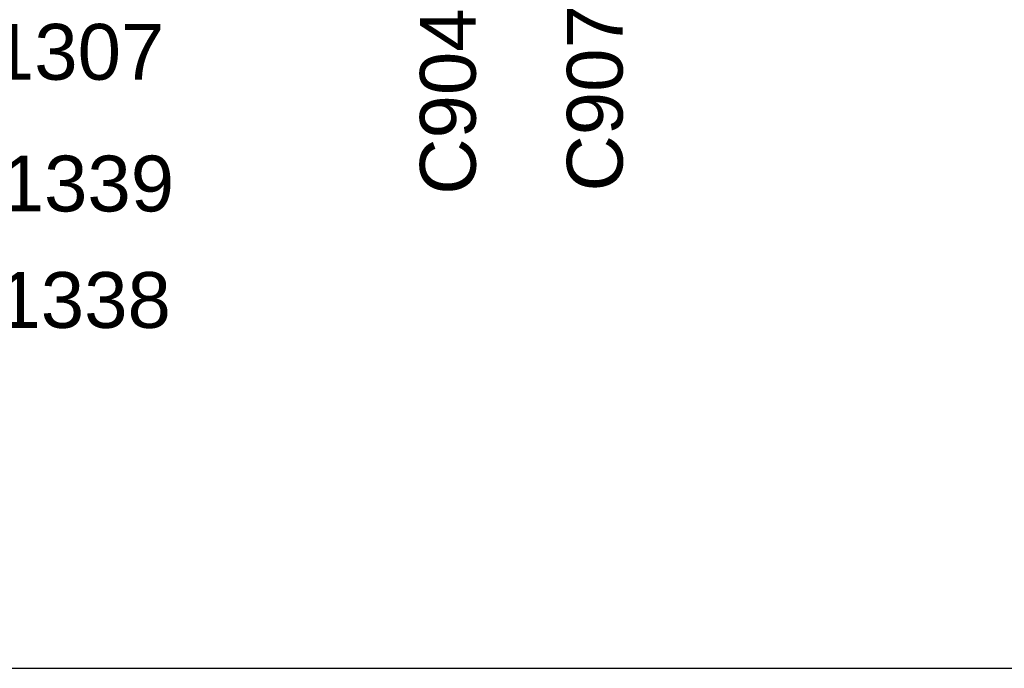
# Model space of a CAD drawing. Header units: inches. Extents: x 0 to 474, y -297 to 0.
# Tile 123 of 256: x 193 to 202, y -189 to -183. Entities that reach past the tile are written whole.
import ezdxf

# ---------------------------------------------------------------- set-up
doc = ezdxf.new("R2010")
doc.units = ezdxf.units.IN
doc.header["$MEASUREMENT"] = 0
doc.styles.add('Arial0', font='arial.ttf', dxfattribs={"height": 3.644212})

msp = doc.modelspace()

# ---------------------------------------------------------------- linework, layer by layer
at = {"color": 18, "true_color": 0x000000}
msp.add_line((145.8, -188.8), (282.96, -188.8), dxfattribs=at)

# ---------------------------------------------------------------- texts
at = {"color": 18, "true_color": 0x000000, "style": 'Arial0'}
for s, p in [('C1307', (191.8002, -183.3924)), ('R1339', (191.8902, -184.6024)), ('R1338', (191.8602, -185.6724))]:
    msp.add_text(s, height=0.51293, dxfattribs=at).set_placement(p)
for s, p in [('C904', (196.7726, -184.4493)), ('C907', (198.1226, -184.4193))]:
    msp.add_text(s, height=0.51293, rotation=90, dxfattribs=at).set_placement(p)

doc.saveas('drawing.dxf')
